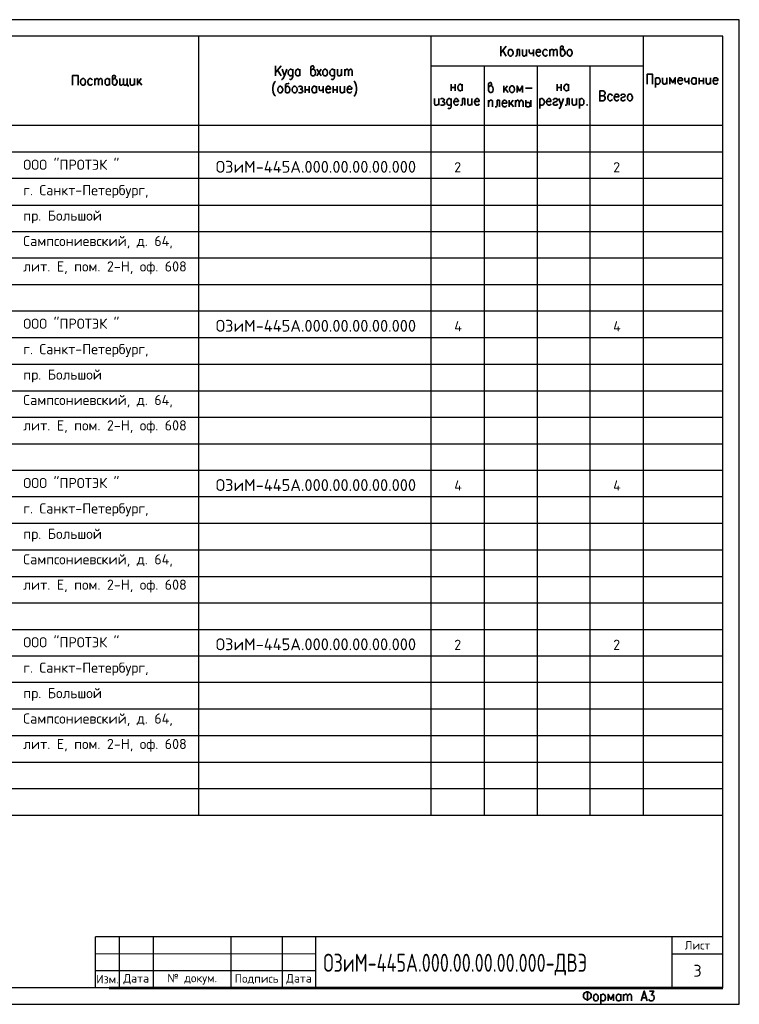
# Model space of a CAD drawing. Header units: millimetres. Extents: x -2 to 2563, y -5 to 295.
# Tile 7 of 13: x 1060 to 1279, y -5 to 295. Entities that reach past the tile are written whole.
import ezdxf

# ---------------------------------------------------------------- set-up
doc = ezdxf.new("R2010")
doc.units = ezdxf.units.MM
doc.layers.add('Cont', color=6, linetype='Continuous')
doc.styles.add('Isocpeur', font='isocpeur.ttf')
doc.styles.add('simplex', font='simplex.shx', dxfattribs={"width": 0.9})

msp = doc.modelspace()

# ---------------------------------------------------------------- linework, layer by layer
at = {"color": 7, "linetype": 'Continuous', "lineweight": 25}
for p, q in [((1278.51, 295.21), (854.48, 295.21)), ((1278.51, -4.57), (1278.51, 295.21)), ((1273.53, 254.84), (874.66, 254.84)), ((1273.53, 246.81), (874.66, 246.81)), ((1273.53, 238.68), (874.66, 238.68)), ((1273.53, 230.64), (874.66, 230.64)), ((1273.53, 222.6), (874.66, 222.6)), ((1273.53, 214.48), (874.66, 214.48)), ((1273.53, 206.44), (874.66, 206.44)), ((1273.53, 198.31), (874.66, 198.31)), ((1273.53, 190.27), (874.66, 190.27)), ((1273.53, 182.15), (874.66, 182.15)), ((1273.53, 174.11), (874.66, 174.11)), ((1273.53, 165.98), (874.66, 165.98)), ((1273.53, 157.94), (874.66, 157.94)), ((1273.53, 149.91), (874.66, 149.91)), ((1273.53, 141.78), (874.66, 141.78)), ((1273.53, 133.74), (874.66, 133.74)), ((1273.53, 125.62), (874.66, 125.62)), ((1273.53, 117.58), (874.66, 117.58)), ((1273.53, 109.45), (874.66, 109.45)), ((1273.53, 101.41), (874.66, 101.41)), ((1273.53, 93.37), (874.66, 93.37)), ((1273.53, 85.25), (874.66, 85.25)), ((1273.53, 77.21), (874.66, 77.21)), ((1273.53, 69.08), (874.66, 69.08)), ((1273.53, 61.04), (874.66, 61.04)), ((854.48, -4.57), (1278.51, -4.57))]:
    msp.add_line(p, q, dxfattribs=at)
at = {"color": 7, "linetype": 'Continuous', "lineweight": 35}
for p, q in [((1207.57, 287.17), (1205.91, 285.16)), ((1205.91, 287.17), (1205.91, 284.12)), ((1207.57, 284.12), (1206.52, 285.86)), ((1211.58, 286.13), (1211.58, 284.12)), ((1213.77, 286.13), (1213.77, 284.12)), ((1215.87, 286.13), (1215.87, 284.12)), ((1220.85, 286.13), (1220.85, 284.12)), ((1139.06, 281.15), (1137.4, 279.14)), ((1137.4, 281.15), (1137.4, 278.09)), ((1139.06, 278.09), (1138.01, 279.83)), ((1144.83, 280.1), (1144.83, 278.09)), ((1149.98, 280.1), (1151.3, 278.09)), ((1151.3, 280.1), (1149.98, 278.09)), ((1157.5, 280.1), (1157.5, 278.09)), ((1158.46, 280.1), (1158.46, 278.09)), ((1082.36, 277.3), (1082.36, 275.29)), ((1086.81, 277.3), (1086.81, 275.29)), ((1094.5, 277.3), (1094.5, 275.29)), ((1095.37, 277.3), (1095.37, 275.29)), ((1096.51, 277.3), (1095.37, 275.82)), ((1095.81, 276.43), (1096.69, 275.29)), ((1253, 277.56), (1253, 274.59)), ((1256.5, 277.56), (1256.5, 275.55)), ((1263.14, 277.56), (1263.14, 275.55)), ((1265.41, 277.56), (1265.41, 275.55)), ((1266.28, 277.56), (1266.28, 275.55)), ((1266.28, 276.6), (1267.59, 276.6)), ((1267.59, 277.56), (1267.59, 275.55)), ((1269.78, 277.56), (1269.78, 275.55)), ((1146.4, 274.94), (1146.4, 272.93)), ((1146.4, 273.89), (1147.63, 273.89)), ((1147.63, 274.94), (1147.63, 272.93)), ((1149.81, 274.94), (1149.81, 272.93)), ((1151.91, 274.94), (1151.91, 272.93)), ((1154.88, 274.94), (1154.88, 272.93)), ((1154.88, 273.89), (1156.19, 273.89)), ((1156.19, 274.94), (1156.19, 272.93)), ((1158.37, 274.94), (1158.37, 272.93)), ((1190.79, 275.55), (1190.79, 273.54)), ((1190.79, 274.59), (1192.01, 274.59)), ((1192.01, 275.55), (1192.01, 273.54)), ((1194.2, 275.55), (1194.2, 273.54)), ((1206.87, 275.03), (1206.87, 273.02)), ((1208, 275.03), (1206.87, 273.63)), ((1207.3, 274.15), (1208.18, 273.02)), ((1213.42, 274.33), (1215.52, 274.33)), ((1223.12, 275.55), (1223.12, 273.54)), ((1223.12, 274.59), (1224.34, 274.59)), ((1224.34, 275.55), (1224.34, 273.54)), ((1226.53, 275.55), (1226.53, 273.54)), ((1187.03, 271.18), (1187.03, 269.17)), ((1194.98, 271.18), (1194.98, 269.17)), ((1197.17, 271.18), (1197.17, 269.17)), ((1202.24, 270.66), (1202.24, 268.65)), ((1205.56, 270.66), (1205.56, 268.65)), ((1208.53, 270.66), (1208.53, 268.65)), ((1209.66, 270.66), (1208.53, 269.17)), ((1210.36, 270.66), (1210.36, 268.65)), ((1213.59, 270.66), (1213.59, 268.65)), ((1215.08, 270.66), (1215.08, 268.65)), ((1217.79, 271.18), (1217.79, 268.13)), ((1226.79, 271.18), (1226.79, 269.17)), ((1228.97, 271.18), (1228.97, 269.17)), ((1229.85, 271.18), (1229.85, 268.13)), ((1208.96, 269.79), (1209.84, 268.65)), ((1232.29, -0.56), (1232.29, -3.53)), ((1236.4, -1.52), (1236.4, -4.57)), ((1242.43, -1.52), (1242.43, -3.53)), ((1243.3, -1.52), (1243.3, -3.53)), ((1248.98, -2.56), (1250.12, -2.56))]:
    msp.add_line(p, q, dxfattribs=at)
at = {"color": 7, "lineweight": 20}
msp.add_line((1082.61, 10.81), (1149.69, 10.81), dxfattribs=at)
at = {"color": 7, "linetype": 'Continuous', "lineweight": 53}
msp.add_line((1086.72, 0.49), (1273.53, 0.49), dxfattribs=at)
at = {"color": 7, "linetype": 'Continuous', "lineweight": 35}
for points in [[(1208.7, 286.13), (1209.05, 286.13), (1209.31, 286.04), (1209.49, 285.69), (1209.66, 285.34), (1209.66, 284.99), (1209.49, 284.55), (1209.31, 284.29), (1209.05, 284.12), (1208.7, 284.12), (1208.44, 284.29), (1208.26, 284.55), (1208.18, 284.99), (1208.18, 285.34), (1208.26, 285.69), (1208.44, 286.04)], [(1226.7, 286.13), (1227.05, 286.13), (1227.31, 286.04), (1227.49, 285.69), (1227.66, 285.34), (1227.66, 284.99), (1227.49, 284.55), (1227.31, 284.29), (1227.05, 284.12), (1226.7, 284.12), (1226.53, 284.29), (1226.26, 284.55), (1226.18, 284.99), (1226.18, 285.34), (1226.26, 285.69), (1226.53, 286.04)], [(1152.34, 280.1), (1152.69, 280.1), (1152.87, 279.92), (1153.13, 279.66), (1153.22, 279.22), (1153.22, 278.96), (1153.13, 278.52), (1152.87, 278.26), (1152.69, 278.09), (1152.34, 278.09), (1152.08, 278.26), (1151.82, 278.52), (1151.73, 278.96), (1151.73, 279.22), (1151.82, 279.66), (1152.08, 279.92)], [(1078.69, 277.3), (1079.04, 277.3), (1079.21, 277.13), (1079.47, 276.86), (1079.56, 276.43), (1079.56, 276.16), (1079.47, 275.73), (1079.21, 275.38), (1079.04, 275.29), (1078.69, 275.29), (1078.42, 275.38), (1078.16, 275.73), (1078.07, 276.16), (1078.07, 276.43), (1078.16, 276.86), (1078.42, 277.13)], [(1138.63, 274.94), (1138.98, 274.94), (1139.24, 274.77), (1139.41, 274.5), (1139.59, 274.07), (1139.59, 273.72), (1139.41, 273.37), (1139.24, 273.02), (1138.98, 272.93), (1138.63, 272.93), (1138.45, 273.02), (1138.19, 273.37), (1138.1, 273.72), (1138.1, 274.07), (1138.19, 274.5), (1138.45, 274.77)], [(1142.99, 274.94), (1143.34, 274.94), (1143.61, 274.77), (1143.87, 274.5), (1143.96, 274.07), (1143.96, 273.72), (1143.87, 273.37), (1143.61, 273.02), (1143.34, 272.93), (1142.99, 272.93), (1142.82, 273.02), (1142.56, 273.37), (1142.47, 273.72), (1142.47, 274.07), (1142.56, 274.5), (1142.82, 274.77)], [(1209.14, 275.03), (1209.49, 275.03), (1209.75, 274.94), (1210.01, 274.59), (1210.1, 274.15), (1210.1, 273.89), (1210.01, 273.46), (1209.75, 273.19), (1209.49, 273.02), (1209.14, 273.02), (1208.96, 273.19), (1208.7, 273.46), (1208.61, 273.89), (1208.61, 274.15), (1208.7, 274.59), (1208.96, 274.94)], [(1245.05, 272.49), (1245.4, 272.49), (1245.66, 272.41), (1245.84, 272.06), (1246.01, 271.71), (1246.01, 271.36), (1245.84, 270.92), (1245.66, 270.66), (1245.4, 270.49), (1245.05, 270.49), (1244.79, 270.66), (1244.61, 270.92), (1244.53, 271.36), (1244.53, 271.71), (1244.61, 272.06), (1244.79, 272.41)], [(1232.21, 269.44), (1232.12, 269.26), (1232.21, 269.17), (1232.29, 269.26)], [(1232.03, -0.82), (1232.47, -0.82), (1232.82, -0.99), (1233.08, -1.08), (1233.34, -1.43), (1233.43, -1.69), (1233.43, -2.3), (1233.34, -2.56), (1233.08, -2.83), (1232.82, -3), (1232.47, -3.09), (1232.03, -3.09), (1231.68, -3), (1231.42, -2.83), (1231.24, -2.56), (1231.07, -2.3), (1231.07, -1.69), (1231.24, -1.43), (1231.42, -1.08), (1231.68, -0.99)], [(1234.65, -1.52), (1235, -1.52), (1235.26, -1.69), (1235.53, -1.95), (1235.61, -2.39), (1235.61, -2.65), (1235.53, -3.09), (1235.26, -3.44), (1235, -3.53), (1234.65, -3.53), (1234.48, -3.44), (1234.21, -3.09), (1234.13, -2.65), (1234.13, -2.39), (1234.21, -1.95), (1234.48, -1.69)]]:
    msp.add_lwpolyline(points, close=True, dxfattribs=at)
for points in [[(1211.58, 286.13), (1210.89, 286.13), (1210.89, 284.73), (1210.8, 284.29), (1210.54, 284.12), (1210.36, 284.12)], [(1212.55, 286.13), (1212.55, 284.73), (1212.63, 284.29), (1212.9, 284.12), (1213.24, 284.12), (1213.42, 284.29), (1213.77, 284.73)], [(1214.56, 286.13), (1214.56, 285.43), (1214.73, 284.99), (1214.9, 284.9), (1215.25, 284.9), (1215.52, 284.99), (1215.87, 285.43)], [(1216.65, 285.34), (1218.05, 285.34), (1218.05, 285.6), (1217.96, 285.86), (1217.79, 286.04), (1217.61, 286.13), (1217.26, 286.13), (1217, 286.04), (1216.83, 285.69), (1216.65, 285.34), (1216.65, 284.99), (1216.83, 284.55), (1217, 284.29), (1217.26, 284.12), (1217.61, 284.12), (1217.79, 284.29), (1218.05, 284.55)], [(1220.15, 285.69), (1219.89, 286.04), (1219.71, 286.13), (1219.36, 286.13), (1219.1, 286.04), (1218.84, 285.69), (1218.75, 285.34), (1218.75, 284.99), (1218.84, 284.55), (1219.1, 284.29), (1219.36, 284.12), (1219.71, 284.12), (1219.89, 284.29), (1220.15, 284.55)], [(1220.85, 285.6), (1221.2, 286.04), (1221.37, 286.13), (1221.63, 286.13), (1221.89, 286.04), (1221.98, 285.6), (1221.98, 284.12)], [(1221.98, 285.6), (1222.33, 286.04), (1222.59, 286.13), (1222.77, 286.13), (1223.03, 286.04), (1223.12, 285.6), (1223.12, 284.12)], [(1224.08, 285.69), (1224.25, 286.04), (1224.52, 286.13), (1224.87, 286.47), (1224.95, 286.74), (1224.87, 287), (1224.78, 287.17), (1224.43, 287.17), (1224.17, 287), (1224.08, 286.91), (1224.08, 284.73), (1224.17, 284.47), (1224.25, 284.29), (1224.52, 284.12), (1224.87, 284.12), (1225.13, 284.29), (1225.3, 284.55), (1225.48, 284.99), (1225.48, 285.34), (1225.3, 285.69), (1225.13, 286.04), (1224.87, 286.13), (1224.52, 286.13)], [(1139.41, 280.1), (1140.11, 278.09), (1140.81, 280.1)], [(1142.64, 279.66), (1142.47, 279.83), (1142.38, 279.92), (1142.12, 280.1), (1141.86, 280.1), (1141.6, 279.92), (1141.33, 279.66), (1141.25, 279.22), (1141.25, 278.96), (1141.33, 278.52), (1141.6, 278.26), (1141.86, 278.09), (1142.12, 278.09), (1142.38, 278.26), (1142.64, 278.52)], [(1142.64, 280.1), (1142.64, 277.82), (1142.47, 277.39), (1142.38, 277.21), (1142.12, 277.04), (1141.86, 277.04), (1141.6, 277.21)], [(1144.83, 278.52), (1144.57, 278.26), (1144.39, 278.09), (1144.04, 278.09), (1143.78, 278.26), (1143.69, 278.35), (1143.52, 278.52), (1143.43, 278.96), (1143.43, 279.22), (1143.52, 279.66), (1143.78, 279.92), (1144.04, 280.1), (1144.39, 280.1), (1144.57, 279.92), (1144.83, 279.66)], [(1148.15, 279.66), (1148.41, 279.92), (1148.59, 280.1), (1148.94, 280.36), (1149.11, 280.71), (1148.94, 280.97), (1148.85, 281.15), (1148.5, 281.15), (1148.24, 280.97), (1148.15, 280.8), (1148.15, 278.7), (1148.24, 278.35), (1148.41, 278.26), (1148.59, 278.09), (1148.94, 278.09), (1149.2, 278.26), (1149.46, 278.52), (1149.55, 278.96), (1149.55, 279.22), (1149.46, 279.66), (1149.2, 279.92), (1148.94, 280.1), (1148.59, 280.1)], [(1155.31, 279.66), (1155.23, 279.83), (1155.05, 279.92), (1154.88, 280.1), (1154.53, 280.1), (1154.27, 279.92), (1154, 279.66), (1153.92, 279.22), (1153.92, 278.96), (1154, 278.52), (1154.27, 278.26), (1154.53, 278.09), (1154.88, 278.09), (1155.05, 278.26), (1155.31, 278.52)], [(1155.31, 280.1), (1155.31, 277.82), (1155.23, 277.39), (1155.05, 277.21), (1154.88, 277.04), (1154.53, 277.04), (1154.27, 277.21)], [(1156.28, 280.1), (1156.28, 278.7), (1156.36, 278.26), (1156.63, 278.09), (1156.97, 278.09), (1157.15, 278.26), (1157.5, 278.7)], [(1158.46, 279.57), (1158.81, 279.92), (1158.98, 280.1), (1159.25, 280.1), (1159.51, 279.92), (1159.6, 279.57), (1159.6, 278.09)], [(1159.6, 279.57), (1159.95, 279.92), (1160.12, 280.1), (1160.38, 280.1), (1160.64, 279.92), (1160.73, 279.57), (1160.73, 278.09)], [(1075.63, 275.29), (1075.63, 278.26), (1077.29, 278.26), (1077.29, 275.29)], [(1081.66, 276.86), (1081.39, 277.13), (1081.22, 277.3), (1080.87, 277.3), (1080.61, 277.13), (1080.35, 276.86), (1080.26, 276.43), (1080.26, 276.16), (1080.35, 275.73), (1080.61, 275.38), (1080.87, 275.29), (1081.22, 275.29), (1081.39, 275.38), (1081.66, 275.73)], [(1082.36, 276.69), (1082.7, 277.13), (1082.88, 277.3), (1083.14, 277.3), (1083.4, 277.13), (1083.49, 276.69), (1083.49, 275.29)], [(1083.49, 276.69), (1083.84, 277.13), (1084.1, 277.3), (1084.28, 277.3), (1084.54, 277.13), (1084.63, 276.69), (1084.63, 275.29)], [(1086.81, 275.73), (1086.64, 275.38), (1086.37, 275.29), (1086.03, 275.29), (1085.85, 275.38), (1085.68, 275.55), (1085.59, 275.73), (1085.5, 276.16), (1085.5, 276.43), (1085.59, 276.86), (1085.85, 277.13), (1086.03, 277.3), (1086.37, 277.3), (1086.64, 277.13), (1086.81, 276.86)], [(1087.77, 276.86), (1088.03, 277.13), (1088.21, 277.3), (1088.56, 277.56), (1088.73, 277.91), (1088.56, 278.17), (1088.47, 278.26), (1088.12, 278.26), (1087.86, 278.17), (1087.77, 278), (1087.77, 275.82), (1087.86, 275.55), (1088.03, 275.38), (1088.21, 275.29), (1088.56, 275.29), (1088.82, 275.38), (1089, 275.73), (1089.17, 276.16), (1089.17, 276.43), (1089, 276.86), (1088.82, 277.13), (1088.56, 277.3), (1088.21, 277.3)], [(1091.09, 275.82), (1090.74, 275.38), (1090.57, 275.29), (1090.31, 275.29), (1090.04, 275.38), (1089.96, 275.82), (1089.96, 277.3)], [(1092.23, 275.82), (1091.97, 275.38), (1091.7, 275.29), (1091.44, 275.29), (1091.27, 275.38), (1091.09, 275.82), (1091.09, 277.3)], [(1092.23, 277.3), (1092.23, 275.29), (1092.49, 275.29), (1092.49, 274.85)], [(1093.19, 277.3), (1093.19, 275.82), (1093.28, 275.38), (1093.54, 275.29), (1093.89, 275.29), (1094.15, 275.38), (1094.5, 275.82)], [(1137.4, 276.51), (1137.14, 276.25), (1136.88, 275.82), (1136.7, 275.2), (1136.53, 274.5), (1136.53, 273.89), (1136.7, 273.19), (1136.88, 272.58), (1137.14, 272.15), (1137.4, 271.88)], [(1140.11, 278.09), (1139.85, 277.48), (1139.59, 277.21), (1139.41, 277.04), (1139.24, 277.04)], [(1141.51, 275.9), (1141.33, 275.82), (1140.72, 275.64), (1140.46, 275.47), (1140.37, 275.2), (1140.37, 273.46), (1140.46, 273.19), (1140.64, 273.02), (1140.81, 272.93), (1141.16, 272.93), (1141.42, 273.02), (1141.68, 273.37), (1141.77, 273.72), (1141.77, 274.07), (1141.68, 274.5), (1141.51, 274.59), (1141.42, 274.77), (1141.16, 274.94), (1140.81, 274.94), (1140.64, 274.77), (1140.37, 274.5)], [(1161.26, 276.51), (1161.52, 276.25), (1161.69, 275.82), (1161.95, 275.2), (1162.04, 274.5), (1162.04, 273.89), (1161.95, 273.19), (1161.69, 272.58), (1161.52, 272.15), (1161.26, 271.88)], [(1202.24, 274.59), (1202.5, 274.94), (1202.67, 275.03), (1203.02, 275.38), (1203.2, 275.64), (1203.02, 275.9), (1202.93, 276.08), (1202.58, 276.08), (1202.41, 275.9), (1202.24, 275.82), (1202.24, 273.63), (1202.41, 273.37), (1202.5, 273.19), (1202.67, 273.02), (1203.02, 273.02), (1203.28, 273.19), (1203.55, 273.46), (1203.63, 273.89), (1203.63, 274.15), (1203.55, 274.59), (1203.28, 274.94), (1203.02, 275.03), (1202.67, 275.03)], [(1250.47, 275.55), (1250.47, 278.61), (1252.13, 278.61), (1252.13, 275.55)], [(1253, 277.13), (1253.26, 277.48), (1253.53, 277.56), (1253.79, 277.56), (1254.05, 277.48), (1254.31, 277.13), (1254.4, 276.69), (1254.4, 276.43), (1254.31, 275.99), (1254.05, 275.73), (1253.79, 275.55), (1253.53, 275.55), (1253.26, 275.73), (1253, 275.99)], [(1255.19, 277.56), (1255.19, 276.16), (1255.36, 275.73), (1255.53, 275.55), (1255.88, 275.55), (1256.15, 275.73), (1256.5, 276.16)], [(1259.03, 275.55), (1259.03, 277.56), (1258.24, 275.99), (1257.37, 277.56), (1257.37, 275.55)], [(1259.82, 276.69), (1261.21, 276.69), (1261.21, 277.04), (1261.13, 277.3), (1260.95, 277.48), (1260.78, 277.56), (1260.43, 277.56), (1260.17, 277.48), (1259.9, 277.13), (1259.82, 276.69), (1259.82, 276.43), (1259.9, 275.99), (1260.17, 275.73), (1260.43, 275.55), (1260.78, 275.55), (1260.95, 275.73), (1261.21, 275.99)], [(1261.91, 277.56), (1261.91, 276.86), (1262, 276.43), (1262.26, 276.25), (1262.61, 276.25), (1262.87, 276.43), (1263.14, 276.86)], [(1265.41, 275.99), (1265.15, 275.73), (1264.88, 275.55), (1264.53, 275.55), (1264.36, 275.73), (1264.18, 275.82), (1264.1, 275.99), (1264.01, 276.43), (1264.01, 276.69), (1264.1, 277.13), (1264.36, 277.48), (1264.53, 277.56), (1264.88, 277.56), (1265.15, 277.48), (1265.41, 277.13)], [(1268.47, 277.56), (1268.47, 276.16), (1268.64, 275.73), (1268.82, 275.55), (1269.17, 275.55), (1269.43, 275.73), (1269.78, 276.16)], [(1270.56, 276.69), (1271.96, 276.69), (1271.96, 277.04), (1271.87, 277.3), (1271.7, 277.48), (1271.52, 277.56), (1271.17, 277.56), (1270.91, 277.48), (1270.65, 277.13), (1270.56, 276.69), (1270.56, 276.43), (1270.65, 275.99), (1270.91, 275.73), (1271.17, 275.55), (1271.52, 275.55), (1271.7, 275.73), (1271.96, 275.99)], [(1144.39, 274.77), (1144.74, 274.94), (1145.09, 274.94), (1145.44, 274.77), (1145.53, 274.5), (1145.44, 274.15), (1145.18, 274.07), (1144.92, 274.07)], [(1145.18, 274.07), (1145.44, 273.89), (1145.53, 273.72), (1145.7, 273.46), (1145.53, 273.19), (1145.44, 273.02), (1145.18, 272.93), (1144.74, 272.93), (1144.39, 273.02)], [(1149.81, 273.37), (1149.63, 273.02), (1149.37, 272.93), (1149.02, 272.93), (1148.76, 273.02), (1148.67, 273.19), (1148.59, 273.37), (1148.41, 273.72), (1148.41, 274.07), (1148.59, 274.5), (1148.76, 274.77), (1149.02, 274.94), (1149.37, 274.94), (1149.63, 274.77), (1149.81, 274.5)], [(1150.68, 274.94), (1150.68, 274.15), (1150.77, 273.72), (1150.95, 273.63), (1151.3, 273.63), (1151.56, 273.72), (1151.91, 274.15)], [(1152.69, 274.07), (1154.09, 274.07), (1154.09, 274.33), (1154, 274.59), (1153.92, 274.77), (1153.65, 274.94), (1153.3, 274.94), (1153.04, 274.77), (1152.87, 274.5), (1152.69, 274.07), (1152.69, 273.72), (1152.87, 273.37), (1153.04, 273.02), (1153.3, 272.93), (1153.65, 272.93), (1153.92, 273.02), (1154.09, 273.37)], [(1157.06, 274.94), (1157.06, 273.46), (1157.24, 273.02), (1157.41, 272.93), (1157.76, 272.93), (1158.02, 273.02), (1158.37, 273.46)], [(1159.16, 274.07), (1160.56, 274.07), (1160.56, 274.33), (1160.47, 274.59), (1160.29, 274.77), (1160.12, 274.94), (1159.77, 274.94), (1159.51, 274.77), (1159.33, 274.5), (1159.16, 274.07), (1159.16, 273.72), (1159.33, 273.37), (1159.51, 273.02), (1159.77, 272.93), (1160.12, 272.93), (1160.29, 273.02), (1160.56, 273.37)], [(1194.2, 273.98), (1194.02, 273.72), (1193.76, 273.54), (1193.41, 273.54), (1193.24, 273.72), (1193.06, 273.81), (1192.97, 273.98), (1192.89, 274.42), (1192.89, 274.68), (1192.97, 275.12), (1193.24, 275.38), (1193.41, 275.55), (1193.76, 275.55), (1194.02, 275.38), (1194.2, 275.12)], [(1212.55, 273.02), (1212.55, 275.03), (1211.67, 273.46), (1210.89, 275.03), (1210.89, 273.02)], [(1226.53, 273.98), (1226.35, 273.72), (1226.09, 273.54), (1225.74, 273.54), (1225.48, 273.72), (1225.39, 273.81), (1225.3, 273.98), (1225.13, 274.42), (1225.13, 274.68), (1225.3, 275.12), (1225.48, 275.38), (1225.74, 275.55), (1226.09, 275.55), (1226.35, 275.38), (1226.53, 275.12)], [(1237.1, 273.54), (1236.05, 273.54), (1236.05, 270.49), (1237.1, 270.49), (1237.45, 270.66), (1237.54, 270.83), (1237.71, 271.1), (1237.71, 271.53), (1237.54, 271.8), (1237.45, 271.97), (1237.1, 272.06), (1236.05, 272.06)], [(1237.1, 273.54), (1237.45, 273.37), (1237.54, 273.28), (1237.71, 272.93), (1237.71, 272.67), (1237.54, 272.41), (1237.45, 272.23), (1237.1, 272.06)], [(1185.72, 271.18), (1185.72, 269.7), (1185.9, 269.26), (1186.07, 269.17), (1186.42, 269.17), (1186.68, 269.26), (1187.03, 269.7)], [(1187.56, 271.01), (1187.91, 271.18), (1188.26, 271.18), (1188.6, 271.01), (1188.78, 270.75), (1188.6, 270.49), (1188.43, 270.31), (1188.08, 270.31)], [(1188.43, 270.31), (1188.6, 270.14), (1188.78, 270.05), (1188.87, 269.7), (1188.78, 269.44), (1188.6, 269.26), (1188.43, 269.17), (1187.91, 269.17), (1187.56, 269.26)], [(1190.79, 270.75), (1190.7, 270.83), (1190.61, 271.01), (1190.35, 271.18), (1190, 271.18), (1189.83, 271.01), (1189.57, 270.75), (1189.48, 270.31), (1189.48, 270.05), (1189.57, 269.61), (1189.83, 269.26), (1190, 269.17), (1190.35, 269.17), (1190.61, 269.26), (1190.79, 269.61)], [(1190.79, 271.18), (1190.79, 268.83), (1190.7, 268.39), (1190.61, 268.3), (1190.35, 268.13), (1190, 268.13), (1189.83, 268.3)], [(1191.66, 270.31), (1193.06, 270.31), (1193.06, 270.57), (1192.89, 270.83), (1192.8, 271.01), (1192.54, 271.18), (1192.19, 271.18), (1192.01, 271.01), (1191.75, 270.75), (1191.66, 270.31), (1191.66, 270.05), (1191.75, 269.61), (1192.01, 269.26), (1192.19, 269.17), (1192.54, 269.17), (1192.8, 269.26), (1193.06, 269.61)], [(1194.98, 271.18), (1194.28, 271.18), (1194.28, 269.7), (1194.2, 269.26), (1193.93, 269.17), (1193.67, 269.17)], [(1195.94, 271.18), (1195.94, 269.7), (1196.03, 269.26), (1196.29, 269.17), (1196.56, 269.17), (1196.82, 269.26), (1197.17, 269.7)], [(1197.95, 270.31), (1199.35, 270.31), (1199.35, 270.57), (1199.26, 270.83), (1199.18, 271.01), (1198.92, 271.18), (1198.57, 271.18), (1198.3, 271.01), (1198.13, 270.75), (1197.95, 270.31), (1197.95, 270.05), (1198.13, 269.61), (1198.3, 269.26), (1198.57, 269.17), (1198.92, 269.17), (1199.18, 269.26), (1199.35, 269.61)], [(1202.24, 270.05), (1202.5, 270.49), (1202.76, 270.66), (1203.11, 270.66), (1203.37, 270.49), (1203.46, 270.22), (1203.46, 268.65)], [(1205.56, 270.66), (1204.86, 270.66), (1204.86, 269.17), (1204.77, 268.83), (1204.51, 268.65), (1204.24, 268.65)], [(1206.34, 269.79), (1207.74, 269.79), (1207.74, 270.05), (1207.65, 270.4), (1207.48, 270.49), (1207.3, 270.66), (1206.95, 270.66), (1206.69, 270.49), (1206.43, 270.22), (1206.34, 269.79), (1206.34, 269.52), (1206.43, 269.09), (1206.69, 268.83), (1206.95, 268.65), (1207.3, 268.65), (1207.48, 268.83), (1207.74, 269.09)], [(1210.36, 270.05), (1210.71, 270.49), (1210.97, 270.66), (1211.24, 270.66), (1211.41, 270.49), (1211.5, 270.05), (1211.5, 268.65)], [(1211.5, 270.05), (1211.85, 270.49), (1212.11, 270.66), (1212.37, 270.66), (1212.55, 270.49), (1212.72, 270.05), (1212.72, 268.65)], [(1213.59, 269.79), (1213.77, 269.96), (1213.94, 270.05), (1214.29, 270.05), (1214.47, 270.05), (1214.64, 269.96), (1214.73, 269.79), (1214.9, 269.52), (1214.9, 269.17), (1214.73, 268.91), (1214.64, 268.83), (1214.47, 268.65), (1213.94, 268.65), (1213.77, 268.83), (1213.59, 268.91)], [(1217.79, 270.75), (1217.96, 271.01), (1218.23, 271.18), (1218.57, 271.18), (1218.84, 271.01), (1219.01, 270.75), (1219.19, 270.31), (1219.19, 270.05), (1219.01, 269.61), (1218.84, 269.26), (1218.57, 269.17), (1218.23, 269.17), (1217.96, 269.26), (1217.79, 269.61)], [(1219.89, 270.31), (1221.2, 270.31), (1221.2, 270.57), (1221.11, 270.83), (1221.02, 271.01), (1220.76, 271.18), (1220.41, 271.18), (1220.23, 271.01), (1219.97, 270.75), (1219.89, 270.31), (1219.89, 270.05), (1219.97, 269.61), (1220.23, 269.26), (1220.41, 269.17), (1220.76, 269.17), (1221.02, 269.26), (1221.2, 269.61)], [(1221.89, 270.75), (1222.07, 271.01), (1222.42, 271.18), (1222.77, 271.18), (1223.12, 271.01), (1223.21, 270.75), (1223.12, 270.49), (1222.86, 270.31), (1222.24, 270.14), (1222.07, 270.05), (1221.89, 269.7), (1221.89, 269.61), (1222.07, 269.26), (1222.42, 269.17), (1222.77, 269.17), (1223.12, 269.26), (1223.21, 269.61)], [(1223.64, 271.18), (1224.34, 269.17), (1225.04, 271.18)], [(1226.79, 271.18), (1226.09, 271.18), (1226.09, 269.7), (1226, 269.26), (1225.74, 269.17), (1225.48, 269.17)], [(1227.66, 271.18), (1227.66, 269.7), (1227.84, 269.26), (1228.01, 269.17), (1228.36, 269.17), (1228.62, 269.26), (1228.97, 269.7)], [(1229.85, 270.75), (1230.11, 271.01), (1230.37, 271.18), (1230.72, 271.18), (1230.89, 271.01), (1231.16, 270.75), (1231.24, 270.31), (1231.24, 270.05), (1231.16, 269.61), (1230.89, 269.26), (1230.72, 269.17), (1230.37, 269.17), (1230.11, 269.26), (1229.85, 269.61)], [(1239.89, 272.06), (1239.63, 272.41), (1239.37, 272.49), (1239.02, 272.49), (1238.85, 272.41), (1238.58, 272.06), (1238.5, 271.71), (1238.5, 271.36), (1238.58, 270.92), (1238.85, 270.66), (1239.02, 270.49), (1239.37, 270.49), (1239.63, 270.66), (1239.89, 270.92)], [(1240.42, 271.71), (1241.82, 271.71), (1241.82, 271.97), (1241.73, 272.23), (1241.64, 272.41), (1241.38, 272.49), (1241.03, 272.49), (1240.77, 272.41), (1240.59, 272.06), (1240.42, 271.71), (1240.42, 271.36), (1240.59, 270.92), (1240.77, 270.66), (1241.03, 270.49), (1241.38, 270.49), (1241.64, 270.66), (1241.82, 270.92)], [(1242.52, 272.06), (1242.6, 272.41), (1242.95, 272.49), (1243.3, 272.49), (1243.65, 272.41), (1243.83, 272.06), (1243.65, 271.8), (1243.48, 271.71), (1242.87, 271.53), (1242.6, 271.36), (1242.52, 271.1), (1242.52, 270.92), (1242.6, 270.66), (1242.95, 270.49), (1243.3, 270.49), (1243.65, 270.66), (1243.83, 270.92)], [(1224.34, 269.17), (1224.08, 268.56), (1223.9, 268.3), (1223.64, 268.13), (1223.56, 268.13)], [(1236.4, -1.95), (1236.66, -1.69), (1236.84, -1.52), (1237.19, -1.52), (1237.45, -1.69), (1237.71, -1.95), (1237.8, -2.39), (1237.8, -2.65), (1237.71, -3.09), (1237.45, -3.44), (1237.19, -3.53), (1236.84, -3.53), (1236.66, -3.44), (1236.4, -3.09)], [(1240.24, -3.53), (1240.24, -1.52), (1239.46, -3.09), (1238.58, -1.52), (1238.58, -3.53)], [(1242.43, -3.09), (1242.17, -3.44), (1241.99, -3.53), (1241.64, -3.53), (1241.38, -3.44), (1241.29, -3.26), (1241.12, -3.09), (1241.03, -2.65), (1241.03, -2.39), (1241.12, -1.95), (1241.38, -1.69), (1241.64, -1.52), (1241.99, -1.52), (1242.17, -1.69), (1242.43, -1.95)], [(1243.3, -2.13), (1243.65, -1.69), (1243.91, -1.52), (1244.18, -1.52), (1244.35, -1.69), (1244.53, -2.13), (1244.53, -3.53)], [(1244.53, -2.13), (1244.87, -1.69), (1245.05, -1.52), (1245.31, -1.52), (1245.57, -1.69), (1245.66, -2.13), (1245.66, -3.53)], [(1248.63, -3.53), (1249.59, -0.56), (1250.47, -3.53)], [(1251.17, -0.56), (1252.48, -0.56), (1251.78, -1.69), (1252.13, -1.69), (1252.3, -1.87), (1252.48, -1.95), (1252.56, -2.39), (1252.56, -2.65), (1252.48, -3.09), (1252.21, -3.44), (1251.86, -3.53), (1251.52, -3.53), (1251.17, -3.44), (1251.08, -3.26), (1250.99, -3)]]:
    msp.add_lwpolyline(points, dxfattribs=at)
at = {"layer": 'Cont', "color": 7}
for p, q in [((1273.53, 290.23), (874.66, 290.23)), ((1113.99, 290.23), (1113.99, 52.92)), ((1184.67, 290.23), (1184.67, 52.92)), ((1249.24, 290.23), (1249.24, 52.92)), ((1273.53, 0.49), (1273.53, 290.23)), ((1184.67, 281.15), (1249.24, 281.15)), ((1200.84, 281.15), (1200.84, 52.92)), ((1217, 281.15), (1217, 52.92)), ((1233.08, 281.15), (1233.08, 52.92)), ((1273.53, 262.97), (874.66, 262.97)), ((1273.53, 52.92), (874.66, 52.92)), ((1273.53, 15.97), (1082.61, 15.97)), ((1082.61, 0.49), (1082.61, 15.97)), ((1089.84, 15.97), (1089.84, 0.49)), ((1100.16, 15.97), (1100.16, 0.49)), ((1123.89, 0.49), (1123.89, 15.97)), ((1139.37, 15.97), (1139.37, 0.49)), ((1149.69, 0.49), (1149.69, 15.97)), ((1258.05, 0.49), (1258.05, 15.97)), ((1258.05, 10.81), (1273.53, 10.81)), ((1149.69, 5.65), (1082.61, 5.65)), ((1273.53, 0.49), (874.66, 0.49))]:
    msp.add_line(p, q, dxfattribs=at)

# ---------------------------------------------------------------- texts
at = {"color": 0, "lineweight": 35, "style": 'simplex', "width": 0.7}
msp.add_text('ОЗиМ-445А.000.00.00.00.000-ДВЭ', height=5.5, dxfattribs=at).set_placement((1151.91, 5.32))
at = {"color": 7, "lineweight": 25, "attachment_point": 5, "style": 'Isocpeur'}
for s, insert, char_height, width in [('\\pxsm1.5,ql;ОЗиМ-445А.000.00.00.00.000', (1159.91, 250.42), 3.612, 81.4421), ('\\pxsm1.5,ql;{\\H0.85714x;2}', (1232.5, 250.29), 3.612, 81.4421), ('\\pxsm1.5,ql;{\\H0.85714x;2}', (1280.86, 250.29), 3.612, 81.4421), ('{\\H0.85714x;\\P\\pxsm1.5,ql;ООО "ПРОТЭК "\\Pг. Санкт-Петербург,\\Pпр. Большой \\PСампсониевский, д. 64,\\Pлит. Е, пом. 2-Н, оф. 608}', (1101.33, 237.73), 3.612, 81.4421), ('\\pxsm1.5,ql;ОЗиМ-445А.000.00.00.00.000', (1159.91, 202.01), 3.612, 81.4421), ('\\pxsm1.5,ql;{\\H0.85714x;4}', (1232.5, 201.88), 3.612, 81.4421), ('\\pxsm1.5,ql;{\\H0.85714x;4}', (1280.86, 201.88), 3.612, 81.4421), ('{\\H0.85714x;\\P\\pxsm1.5,ql;ООО "ПРОТЭК "\\Pг. Санкт-Петербург,\\Pпр. Большой \\PСампсониевский, д. 64,\\Pлит. Е, пом. 2-Н, оф. 608}', (1101.33, 189.33), 3.612, 81.4421), ('\\pxsm1.5,ql;ОЗиМ-445А.000.00.00.00.000', (1159.91, 153.52), 3.612, 81.4421), ('\\pxsm1.5,ql;{\\H0.85714x;4}', (1232.5, 153.39), 3.612, 81.4421), ('\\pxsm1.5,ql;{\\H0.85714x;4}', (1280.86, 153.39), 3.612, 81.4421), ('{\\H0.85714x;\\P\\pxsm1.5,ql;ООО "ПРОТЭК "\\Pг. Санкт-Петербург,\\Pпр. Большой \\PСампсониевский, д. 64,\\Pлит. Е, пом. 2-Н, оф. 608}', (1101.33, 140.83), 3.612, 81.4421), ('\\pxsm1.5,ql;ОЗиМ-445А.000.00.00.00.000', (1159.91, 105.03), 3.612, 81.4421), ('\\pxsm1.5,ql;{\\H0.85714x;2}', (1232.5, 104.89), 3.612, 81.4421), ('\\pxsm1.5,ql;{\\H0.85714x;2}', (1280.86, 104.89), 3.612, 81.4421), ('{\\H0.85714x;\\P\\pxsm1.5,ql;ООО "ПРОТЭК "\\Pг. Санкт-Петербург,\\Pпр. Большой \\PСампсониевский, д. 64,\\Pлит. Е, пом. 2-Н, оф. 608}', (1101.33, 92.34), 3.612, 81.4421), ('Лист', (1265.79, 13.39), 2.58, 20.64), ('3', (1265.79, 5.65), 3.61, 20.64), ('Изм.', (1086.23, 3.07), 2.58, 20.64), ('Дата', (1095, 3.07), 2.58, 20.64), ('№ докум.', (1112.03, 3.07), 2.58, 20.64), ('Подпись', (1131.63, 3.07), 2.58, 20.64), ('Дата', (1144.53, 3.07), 2.58, 20.64)]:
    msp.add_mtext(s, dxfattribs=dict(at, insert=insert, char_height=char_height, width=width))

doc.saveas('drawing.dxf')
